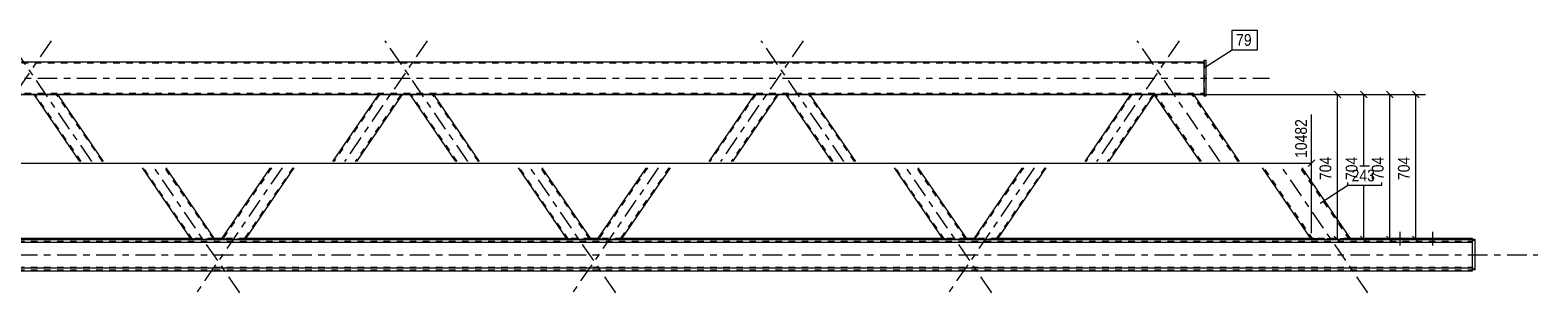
# Model space of a CAD drawing. Header units: millimetres. Extents: x 0 to 914, y 0 to 420.
# Tile 7 of 11: x 443 to 674, y 155 to 195. Entities that reach past the tile are written whole.
import ezdxf

# ---------------------------------------------------------------- set-up
doc = ezdxf.new("R2010")
doc.units = ezdxf.units.MM
for name, pattern in [('XKITLINE00', [0]), ('XKITLINE01', [4, 1, -1, 1, -1]), ('XKITLINE03', [6, 3, -1, 1, -1])]:
    doc.linetypes.add(name, pattern=pattern)
for name, color, linetype, lineweight in [('Element', 2, 'Continuous', 0), ('Wymiar', 4, 'Continuous', 0), ('Znak elementu', 2, 'Continuous', 0), ('Śruba', 3, 'Continuous', 0)]:
    doc.layers.add(name, color=color, linetype=linetype, lineweight=lineweight)
doc.styles.add('ARIAL', font='ARIAL.TTF')

msp = doc.modelspace()

# ---------------------------------------------------------------- linework, layer by layer
at = {"layer": 'Element', "linetype": 'XKITLINE03', "lineweight": 0}
for p, q in [((446.69, 193.67), (435.97, 178)), ((452.9, 175.17), (440.24, 193.67)), ((504.25, 193.67), (491.59, 175.17)), ((510.46, 175.17), (497.8, 193.67)), ((561.82, 193.67), (549.16, 175.17)), ((568.03, 175.17), (555.37, 193.67)), ((619.38, 193.67), (606.72, 175.17)), ((625.6, 175.17), (612.93, 193.67)), ((138.62, 187.92), (633.17, 187.92)), ((475.57, 155.01), (462.46, 174.17)), ((482.03, 174.17), (468.92, 155.01)), ((533.13, 155.01), (520.02, 174.17)), ((539.6, 174.17), (526.49, 155.01)), ((590.7, 155.01), (577.59, 174.17)), ((597.16, 174.17), (584.05, 155.01)), ((648.26, 155.01), (635.15, 174.17)), ((105.58, 160.86), (674.28, 160.86))]:
    msp.add_line(p, q, dxfattribs=at)
at = {"layer": 'Element', "linetype": 'XKITLINE00', "lineweight": 0}
for p, q in [((148.62, 190.42), (623.17, 190.42)), ((623.17, 185.17), (623.17, 190.67)), ((623.17, 190.67), (623.47, 190.67)), ((623.47, 190.67), (623.47, 185.17)), ((615.55, 185.42), (156.24, 185.42)), ((451.08, 175.17), (444.07, 185.42)), ((454.71, 175.17), (447.7, 185.42)), ((496.79, 185.42), (489.77, 175.17)), ((500.42, 185.42), (493.41, 175.17)), ((508.65, 175.17), (501.63, 185.42)), ((512.28, 175.17), (505.27, 185.42)), ((554.35, 185.42), (547.34, 175.17)), ((557.99, 185.42), (550.97, 175.17)), ((566.21, 175.17), (559.2, 185.42)), ((569.85, 175.17), (562.83, 185.42)), ((611.92, 185.42), (604.91, 175.17)), ((615.55, 185.41), (608.54, 175.17)), ((622.57, 175.17), (615.55, 185.42)), ((615.59, 185.42), (615.55, 185.42)), ((615.69, 185.42), (615.59, 185.42)), ((621.61, 185.42), (615.69, 185.42)), ((623.17, 185.42), (621.61, 185.42)), ((628.62, 175.17), (621.61, 185.42)), ((623.47, 185.17), (623.17, 185.17)), ((468.13, 163.23), (460.64, 174.17)), ((471.76, 163.23), (464.27, 174.17)), ((480.21, 174.17), (472.73, 163.23)), ((483.85, 174.17), (476.36, 163.23)), ((525.69, 163.23), (518.21, 174.17)), ((529.33, 163.23), (521.84, 174.17)), ((537.78, 174.17), (530.29, 163.23)), ((541.42, 174.17), (533.93, 163.23)), ((583.26, 163.23), (575.77, 174.17)), ((586.89, 163.23), (579.41, 174.17)), ((595.35, 174.17), (587.86, 163.23)), ((598.98, 174.17), (591.49, 163.23)), ((639.63, 163.2), (632.13, 174.17)), ((645.69, 163.2), (638.18, 174.17)), ((115.58, 162.78), (664.28, 162.78)), ((640.12, 163.18), (131.67, 163.18)), ((468.05, 163.34), (418.88, 163.34)), ((468.16, 163.22), (468.13, 163.23)), ((468.24, 163.22), (468.16, 163.22)), ((468.36, 163.22), (468.24, 163.22)), ((468.5, 163.22), (468.36, 163.22)), ((468.5, 163.22), (471.4, 163.22)), ((471.54, 163.22), (471.4, 163.22)), ((471.66, 163.22), (471.54, 163.22)), ((471.74, 163.22), (471.66, 163.22)), ((472.81, 163.34), (471.68, 163.34)), ((471.76, 163.23), (471.74, 163.22)), ((472.75, 163.22), (472.73, 163.23)), ((472.83, 163.22), (472.75, 163.22)), ((472.95, 163.22), (472.83, 163.22)), ((473.08, 163.22), (472.95, 163.22)), ((473.08, 163.22), (475.99, 163.22)), ((476.13, 163.22), (475.99, 163.22)), ((476.25, 163.22), (476.13, 163.22)), ((476.33, 163.22), (476.25, 163.22)), ((476.36, 163.23), (476.33, 163.22)), ((525.61, 163.34), (476.44, 163.34)), ((525.72, 163.22), (525.69, 163.23)), ((525.8, 163.22), (525.72, 163.22)), ((525.92, 163.22), (525.8, 163.22)), ((526.06, 163.22), (525.92, 163.22)), ((526.06, 163.22), (528.97, 163.22)), ((529.11, 163.22), (528.97, 163.22)), ((529.23, 163.22), (529.11, 163.22)), ((529.3, 163.22), (529.23, 163.22)), ((530.37, 163.34), (529.25, 163.34)), ((529.33, 163.23), (529.3, 163.22)), ((530.32, 163.22), (530.29, 163.23)), ((530.39, 163.22), (530.32, 163.22)), ((530.51, 163.22), (530.39, 163.22)), ((530.65, 163.22), (530.51, 163.22)), ((530.65, 163.22), (533.56, 163.22)), ((533.7, 163.22), (533.56, 163.22)), ((533.82, 163.22), (533.7, 163.22)), ((533.9, 163.22), (533.82, 163.22)), ((533.93, 163.23), (533.9, 163.22)), ((583.18, 163.34), (534.01, 163.34)), ((583.29, 163.22), (583.26, 163.23)), ((583.37, 163.22), (583.29, 163.22)), ((583.49, 163.22), (583.37, 163.22)), ((583.63, 163.22), (583.49, 163.22)), ((583.63, 163.22), (586.54, 163.22)), ((586.67, 163.22), (586.54, 163.22)), ((586.79, 163.22), (586.67, 163.22)), ((586.87, 163.22), (586.79, 163.22)), ((587.94, 163.34), (586.81, 163.34)), ((586.89, 163.23), (586.87, 163.22)), ((587.88, 163.22), (587.86, 163.23)), ((587.96, 163.22), (587.88, 163.22)), ((588.08, 163.22), (587.96, 163.22)), ((588.22, 163.22), (588.08, 163.22)), ((588.22, 163.22), (591.12, 163.22)), ((591.26, 163.22), (591.12, 163.22)), ((591.38, 163.22), (591.26, 163.22)), ((591.46, 163.22), (591.38, 163.22)), ((591.49, 163.23), (591.46, 163.22)), ((639.53, 163.34), (591.57, 163.34)), ((639.67, 163.19), (639.63, 163.2)), ((639.78, 163.19), (639.67, 163.19)), ((639.94, 163.19), (639.78, 163.19)), ((640.12, 163.18), (639.94, 163.19)), ((645.21, 163.18), (640.12, 163.18)), ((640.12, 163.18), (645.21, 163.18)), ((645.4, 163.19), (645.21, 163.18)), ((645.22, 163.18), (664.28, 163.18)), ((645.55, 163.19), (645.4, 163.19)), ((645.66, 163.19), (645.55, 163.19)), ((664.28, 163.34), (645.59, 163.34)), ((645.69, 163.2), (645.66, 163.19)), ((664.28, 162.78), (664.28, 163.34)), ((664.68, 163.19), (664.28, 163.19)), ((664.28, 158.54), (664.28, 163.03)), ((664.68, 163.03), (664.28, 163.03)), ((664.68, 158.54), (664.68, 163.19)), ((664.28, 158.79), (115.58, 158.79)), ((115.58, 158.39), (664.28, 158.39)), ((664.28, 158.39), (664.28, 158.79)), ((664.68, 158.54), (664.28, 158.54))]:
    msp.add_line(p, q, dxfattribs=at)
at = {"layer": 'Element', "linetype": 'XKITLINE01', "lineweight": 0}
for p, q in [((623.17, 190.22), (148.62, 190.22)), ((623.17, 190.42), (623.17, 185.42)), ((148.62, 185.62), (623.17, 185.62)), ((447.7, 185.42), (444.07, 185.42)), ((451.26, 175.17), (444.25, 185.42)), ((454.53, 175.17), (447.52, 185.42)), ((496.97, 185.42), (489.96, 175.17)), ((500.24, 185.42), (493.23, 175.17)), ((500.42, 185.42), (496.79, 185.42)), ((505.27, 185.42), (501.63, 185.42)), ((508.83, 175.17), (501.81, 185.42)), ((512.1, 175.17), (505.08, 185.42)), ((554.54, 185.42), (547.52, 175.17)), ((557.81, 185.42), (550.79, 175.17)), ((557.99, 185.42), (554.35, 185.42)), ((562.83, 185.42), (559.2, 185.42)), ((566.39, 175.17), (559.38, 185.42)), ((569.67, 175.17), (562.65, 185.42)), ((612.1, 185.42), (605.09, 175.17)), ((615.37, 185.42), (608.36, 175.17)), ((615.56, 185.42), (611.92, 185.42)), ((615.56, 185.42), (615.55, 185.41)), ((621.61, 185.42), (615.55, 185.42)), ((615.55, 185.42), (615.55, 185.42)), ((615.85, 185.42), (615.69, 185.42)), ((622.81, 175.17), (615.79, 185.42)), ((615.81, 185.42), (615.79, 185.42)), ((615.79, 185.42), (615.81, 185.42)), ((615.85, 185.42), (615.81, 185.42)), ((615.81, 185.42), (615.85, 185.42)), ((615.85, 185.42), (615.85, 185.42)), ((628.38, 175.17), (621.37, 185.42)), ((468.31, 163.23), (460.82, 174.17)), ((471.58, 163.23), (464.09, 174.17)), ((480.4, 174.17), (472.96, 163.3)), ((483.67, 174.17), (476.23, 163.3)), ((525.87, 163.23), (518.39, 174.17)), ((529.15, 163.23), (521.66, 174.17)), ((537.96, 174.17), (530.53, 163.3)), ((541.23, 174.17), (533.8, 163.3)), ((583.44, 163.23), (575.95, 174.17)), ((586.71, 163.23), (579.22, 174.17)), ((595.53, 174.17), (588.09, 163.3)), ((598.8, 174.17), (591.36, 163.3)), ((639.87, 163.2), (632.37, 174.17)), ((645.45, 163.2), (637.94, 174.17)), ((115.58, 162.94), (664.28, 162.94)), ((115.58, 162.84), (664.28, 162.84)), ((471.68, 163.34), (468.05, 163.34)), ((468.07, 163.3), (468.1, 163.3)), ((468.1, 163.3), (468.18, 163.31)), ((468.18, 163.31), (468.29, 163.31)), ((468.27, 163.3), (468.26, 163.3)), ((468.31, 163.3), (468.27, 163.3)), ((468.29, 163.31), (468.43, 163.31)), ((468.37, 163.31), (468.31, 163.3)), ((468.31, 163.23), (468.32, 163.22)), ((468.32, 163.22), (468.36, 163.22)), ((468.36, 163.22), (468.42, 163.22)), ((468.43, 163.31), (468.37, 163.31)), ((468.42, 163.22), (468.49, 163.22)), ((468.43, 163.31), (471.34, 163.31)), ((468.43, 163.31), (471.34, 163.31)), ((468.49, 163.22), (471.4, 163.22)), ((471.41, 163.31), (471.34, 163.31)), ((471.34, 163.31), (471.48, 163.31)), ((471.4, 163.22), (471.47, 163.22)), ((471.47, 163.3), (471.41, 163.31)), ((471.51, 163.3), (471.47, 163.3)), ((471.47, 163.22), (471.53, 163.22)), ((471.48, 163.31), (471.6, 163.31)), ((471.53, 163.3), (471.51, 163.3)), ((471.53, 163.22), (471.57, 163.22)), ((471.57, 163.22), (471.58, 163.23)), ((471.6, 163.31), (471.68, 163.3)), ((471.68, 163.3), (471.71, 163.3)), ((472.73, 163.23), (472.78, 163.3)), ((472.78, 163.3), (472.81, 163.3)), ((476.44, 163.34), (472.81, 163.34)), ((472.81, 163.3), (472.89, 163.31)), ((472.89, 163.31), (473.01, 163.31)), ((472.96, 163.3), (472.91, 163.23)), ((472.91, 163.23), (472.92, 163.22)), ((472.92, 163.22), (472.96, 163.22)), ((472.98, 163.3), (472.96, 163.3)), ((472.96, 163.22), (473.02, 163.22)), ((473.02, 163.3), (472.98, 163.3)), ((473.01, 163.31), (473.15, 163.31)), ((473.08, 163.31), (473.02, 163.3)), ((473.02, 163.22), (473.09, 163.22)), ((473.15, 163.31), (473.08, 163.31)), ((473.09, 163.22), (476, 163.22)), ((473.15, 163.31), (476.05, 163.31)), ((473.15, 163.31), (476.06, 163.31)), ((476, 163.22), (476.07, 163.22)), ((476.12, 163.31), (476.05, 163.31)), ((476.06, 163.31), (476.2, 163.31)), ((476.07, 163.22), (476.12, 163.22)), ((476.18, 163.3), (476.12, 163.31)), ((476.12, 163.22), (476.17, 163.22)), ((476.17, 163.22), (476.18, 163.23)), ((476.23, 163.3), (476.18, 163.23)), ((476.22, 163.3), (476.18, 163.3)), ((476.2, 163.31), (476.31, 163.31)), ((476.23, 163.3), (476.22, 163.3)), ((476.31, 163.31), (476.39, 163.3)), ((476.36, 163.23), (476.41, 163.3)), ((476.39, 163.3), (476.41, 163.3)), ((529.25, 163.34), (525.61, 163.34)), ((525.64, 163.3), (525.67, 163.3)), ((525.67, 163.3), (525.74, 163.31)), ((525.74, 163.31), (525.86, 163.31)), ((525.83, 163.3), (525.82, 163.3)), ((525.87, 163.3), (525.83, 163.3)), ((525.86, 163.31), (526, 163.31)), ((525.93, 163.31), (525.87, 163.3)), ((525.87, 163.23), (525.89, 163.22)), ((525.89, 163.22), (525.93, 163.22)), ((526, 163.31), (525.93, 163.31)), ((525.93, 163.22), (525.99, 163.22)), ((525.99, 163.22), (526.06, 163.22)), ((526, 163.31), (528.91, 163.31)), ((526, 163.31), (528.91, 163.31)), ((526.06, 163.22), (528.97, 163.22)), ((528.98, 163.31), (528.91, 163.31)), ((528.91, 163.31), (529.05, 163.31)), ((528.97, 163.22), (529.04, 163.22)), ((529.04, 163.3), (528.98, 163.31)), ((529.08, 163.3), (529.04, 163.3)), ((529.04, 163.22), (529.09, 163.22)), ((529.05, 163.31), (529.16, 163.31)), ((529.09, 163.3), (529.08, 163.3)), ((529.09, 163.22), (529.13, 163.22)), ((529.13, 163.22), (529.15, 163.23)), ((529.16, 163.31), (529.25, 163.3)), ((529.25, 163.3), (529.28, 163.3)), ((530.29, 163.23), (530.34, 163.3)), ((530.34, 163.3), (530.37, 163.3)), ((534.01, 163.34), (530.37, 163.34)), ((530.37, 163.3), (530.46, 163.31)), ((530.46, 163.31), (530.57, 163.31)), ((530.53, 163.3), (530.47, 163.23)), ((530.47, 163.23), (530.49, 163.22)), ((530.49, 163.22), (530.53, 163.22)), ((530.54, 163.3), (530.53, 163.3)), ((530.53, 163.22), (530.58, 163.22)), ((530.58, 163.3), (530.54, 163.3)), ((530.57, 163.31), (530.71, 163.31)), ((530.64, 163.31), (530.58, 163.3)), ((530.58, 163.22), (530.65, 163.22)), ((530.71, 163.31), (530.64, 163.31)), ((530.65, 163.22), (533.56, 163.22)), ((530.71, 163.31), (533.62, 163.31)), ((530.71, 163.31), (533.62, 163.31)), ((533.56, 163.22), (533.63, 163.22)), ((533.69, 163.31), (533.62, 163.31)), ((533.62, 163.31), (533.76, 163.31)), ((533.63, 163.22), (533.69, 163.22)), ((533.75, 163.3), (533.69, 163.31)), ((533.69, 163.22), (533.73, 163.22)), ((533.73, 163.22), (533.75, 163.23)), ((533.8, 163.3), (533.75, 163.23)), ((533.79, 163.3), (533.75, 163.3)), ((533.76, 163.31), (533.88, 163.31)), ((533.8, 163.3), (533.79, 163.3)), ((533.88, 163.31), (533.95, 163.3)), ((533.93, 163.23), (533.98, 163.3)), ((533.95, 163.3), (533.98, 163.3)), ((586.81, 163.34), (583.18, 163.34)), ((583.21, 163.3), (583.23, 163.3)), ((583.23, 163.3), (583.31, 163.31)), ((583.31, 163.31), (583.42, 163.31)), ((583.4, 163.3), (583.39, 163.3)), ((583.44, 163.3), (583.4, 163.3)), ((583.42, 163.31), (583.56, 163.31)), ((583.5, 163.31), (583.44, 163.3)), ((583.44, 163.23), (583.45, 163.22)), ((583.45, 163.22), (583.5, 163.22)), ((583.57, 163.31), (583.5, 163.31)), ((583.5, 163.22), (583.55, 163.22)), ((583.55, 163.22), (583.62, 163.22)), ((583.56, 163.31), (586.47, 163.31)), ((583.57, 163.31), (586.47, 163.31)), ((583.62, 163.22), (586.53, 163.22)), ((586.54, 163.31), (586.47, 163.31)), ((586.47, 163.31), (586.61, 163.31)), ((586.53, 163.22), (586.6, 163.22)), ((586.6, 163.3), (586.54, 163.31)), ((586.64, 163.3), (586.6, 163.3)), ((586.6, 163.22), (586.66, 163.22)), ((586.61, 163.31), (586.73, 163.31)), ((586.66, 163.3), (586.64, 163.3)), ((586.66, 163.22), (586.7, 163.22)), ((586.7, 163.22), (586.71, 163.23)), ((586.73, 163.31), (586.81, 163.3)), ((586.81, 163.3), (586.84, 163.3)), ((587.86, 163.23), (587.91, 163.3)), ((587.91, 163.3), (587.94, 163.3)), ((591.57, 163.34), (587.94, 163.34)), ((587.94, 163.3), (588.02, 163.31)), ((588.02, 163.31), (588.14, 163.31)), ((588.09, 163.3), (588.04, 163.23)), ((588.04, 163.23), (588.05, 163.22)), ((588.05, 163.22), (588.09, 163.22)), ((588.11, 163.3), (588.09, 163.3)), ((588.09, 163.22), (588.15, 163.22)), ((588.15, 163.3), (588.11, 163.3)), ((588.14, 163.31), (588.28, 163.31)), ((588.21, 163.31), (588.15, 163.3)), ((588.15, 163.22), (588.22, 163.22)), ((588.28, 163.31), (588.21, 163.31)), ((588.22, 163.22), (591.13, 163.22)), ((588.28, 163.31), (591.19, 163.31)), ((588.28, 163.31), (591.19, 163.31)), ((591.13, 163.22), (591.2, 163.22)), ((591.25, 163.31), (591.19, 163.31)), ((591.19, 163.31), (591.33, 163.31)), ((591.2, 163.22), (591.26, 163.22)), ((591.31, 163.3), (591.25, 163.31)), ((591.26, 163.22), (591.3, 163.22)), ((591.3, 163.22), (591.31, 163.23)), ((591.36, 163.3), (591.31, 163.23)), ((591.35, 163.3), (591.31, 163.3)), ((591.33, 163.31), (591.44, 163.31)), ((591.36, 163.3), (591.35, 163.3)), ((591.44, 163.31), (591.52, 163.3)), ((591.49, 163.23), (591.55, 163.3)), ((591.52, 163.3), (591.55, 163.3)), ((645.59, 163.34), (639.53, 163.34)), ((639.54, 163.33), (639.57, 163.33)), ((639.57, 163.33), (639.68, 163.34)), ((639.68, 163.34), (639.83, 163.34)), ((639.8, 163.33), (639.78, 163.33)), ((639.85, 163.33), (639.8, 163.33)), ((639.83, 163.34), (640.02, 163.34)), ((639.93, 163.33), (639.85, 163.33)), ((639.87, 163.2), (639.89, 163.19)), ((639.89, 163.19), (639.95, 163.19)), ((640.02, 163.34), (639.93, 163.33)), ((639.95, 163.19), (640.03, 163.19)), ((640.02, 163.34), (645.11, 163.34)), ((640.02, 163.34), (645.11, 163.34)), ((640.03, 163.19), (640.12, 163.19)), ((640.12, 163.19), (645.21, 163.19)), ((640.12, 163.18), (640.12, 163.18)), ((645.2, 163.33), (645.11, 163.34)), ((645.11, 163.34), (645.29, 163.34)), ((645.28, 163.33), (645.2, 163.33)), ((645.21, 163.19), (645.3, 163.19)), ((645.22, 163.18), (645.21, 163.18)), ((645.28, 163.33), (645.3, 163.33)), ((645.29, 163.34), (645.45, 163.34)), ((645.3, 163.33), (645.34, 163.33)), ((645.3, 163.19), (645.38, 163.19)), ((645.34, 163.33), (645.36, 163.33)), ((645.38, 163.19), (645.39, 163.19)), ((645.39, 163.19), (645.43, 163.19)), ((645.43, 163.19), (645.45, 163.2)), ((645.45, 163.34), (645.56, 163.33)), ((645.56, 163.33), (645.6, 163.33)), ((664.28, 163.03), (664.28, 163.19)), ((664.28, 159.46), (664.28, 162.78)), ((664.68, 163.03), (664.68, 163.19)), ((664.28, 158.79), (664.28, 159.47)), ((115.58, 158.94), (664.28, 158.94)), ((115.58, 158.89), (664.28, 158.89)), ((115.58, 158.54), (664.28, 158.54)), ((664.28, 158.94), (664.28, 158.89)), ((664.28, 158.69), (664.68, 158.69))]:
    msp.add_line(p, q, dxfattribs=at)
at = {"layer": 'Wymiar', "linetype": 'XKITLINE00', "lineweight": 0}
for p, q in [((419.79, 185.42), (653.06, 185.42)), ((477.36, 185.42), (649.06, 185.42)), ((534.92, 185.42), (645.06, 185.42)), ((592.49, 185.42), (657.06, 185.42)), ((643.11, 185.92), (644.13, 184.91)), ((643.62, 163.22), (643.62, 185.42)), ((647.11, 185.92), (648.13, 184.91)), ((647.62, 174.5), (647.62, 185.42)), ((651.11, 185.92), (652.13, 184.91)), ((651.62, 163.22), (651.62, 185.42)), ((655.11, 185.92), (656.13, 184.91)), ((655.62, 163.22), (655.62, 185.42)), ((639.64, 164.18), (639.64, 182.38)), ((237.87, 174.88), (639.64, 174.88)), ((640.15, 175.39), (639.13, 174.38)), ((647.62, 163.22), (647.62, 171.5)), ((411.57, 163.22), (653.06, 163.22)), ((469.13, 163.22), (649.06, 163.22)), ((526.7, 163.22), (645.06, 163.22)), ((584.26, 163.22), (657.06, 163.22)), ((643.11, 163.73), (644.13, 162.71)), ((647.11, 163.73), (648.13, 162.71)), ((651.11, 163.73), (652.13, 162.71)), ((655.11, 163.73), (656.13, 162.71))]:
    msp.add_line(p, q, dxfattribs=at)
at = {"layer": 'Znak elementu', "linetype": 'XKITLINE00', "lineweight": 0}
for p, q in [((627.48, 195.29), (631.35, 195.29)), ((627.48, 192.29), (627.48, 195.29)), ((631.35, 192.29), (631.35, 195.29)), ((623.24, 189.55), (627.48, 192.29)), ((627.48, 192.29), (631.35, 192.29)), ((647.02, 174.5), (648.5, 174.5)), ((640.93, 168.75), (645.17, 171.5)), ((645.17, 171.5), (645.17, 171.95)), ((645.17, 171.5), (650.37, 171.5)), ((650.37, 171.5), (650.37, 171.95))]:
    msp.add_line(p, q, dxfattribs=at)
at = {"layer": 'Śruba', "linetype": 'XKITLINE00', "lineweight": 0}
for p, q in [((653.18, 162.36), (653.18, 164.36)), ((653.18, 162.27), (653.18, 164.27)), ((658.18, 162.36), (658.18, 164.36)), ((658.18, 162.27), (658.18, 164.27))]:
    msp.add_line(p, q, dxfattribs=at)

# ---------------------------------------------------------------- texts
at = {"layer": 'Wymiar', "style": 'ARIAL', "width": 0.85}
for s, p in [('10482', (638.92, 175.7)), ('704', (642.66, 172.31)), ('704', (646.66, 172.31)), ('704', (650.66, 172.31)), ('704', (654.66, 172.31))]:
    msp.add_text(s, height=1.8, rotation=90.0002, dxfattribs=at).set_placement(p)
at = {"layer": 'Znak elementu', "style": 'ARIAL', "width": 0.85}
for s, p in [('79', (628.08, 192.89)), ('243', (645.77, 172.1))]:
    msp.add_text(s, height=1.8, dxfattribs=at).set_placement(p)

doc.saveas('drawing.dxf')
